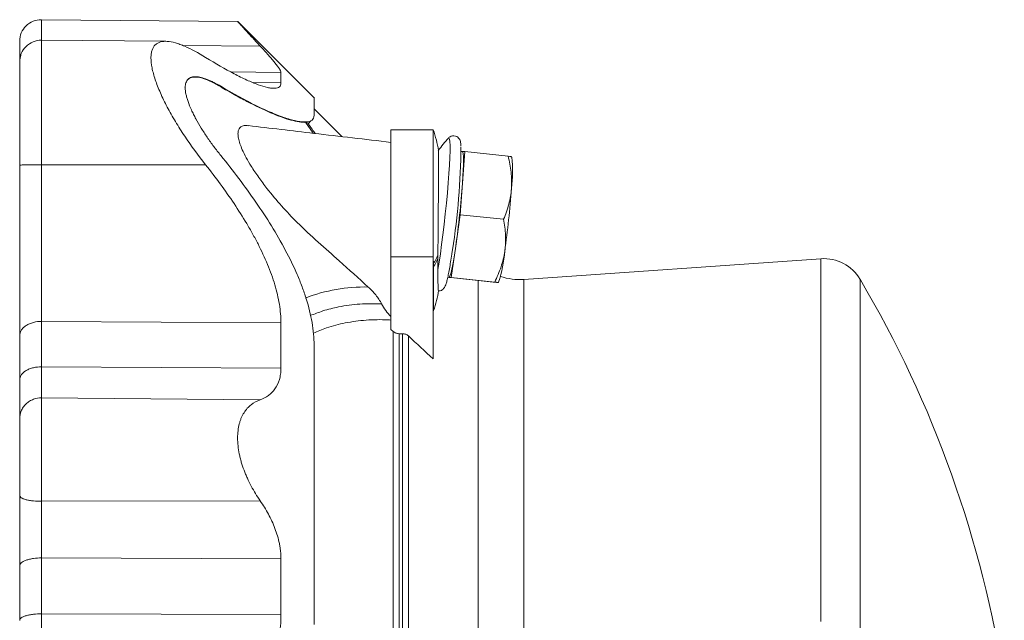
# Model space of a CAD drawing. Header units: millimetres. Extents: x 43 to 812, y -120 to 803.
# Tile 5 of 10: x 48 to 281, y 133 to 276. Entities that reach past the tile are written whole.
import ezdxf

# ---------------------------------------------------------------- set-up
doc = ezdxf.new("R2010")
doc.units = ezdxf.units.MM

msp = doc.modelspace()

# ---------------------------------------------------------------- linework, layer by layer
at = {"color": 7, "linetype": 'Continuous', "lineweight": 15}
for p, q in [((99.79, 275.2), (53.23, 275.6)), ((117.94, 257), (99.79, 275.15)), ((82.74, 270.47), (53.23, 270.73)), ((48.09, 265.94), (48.09, 266.09)), ((95.77, 259.8), (95.7, 259.72)), ((124.44, 247.87), (117.88, 254.44)), ((115.87, 251.26), (116.3, 251.07)), ((116.5, 250.93), (117.09, 251.65)), ((116.61, 251.06), (116.52, 250.71)), ((146.09, 249.5), (136.09, 249.5)), ((136.09, 249.5), (136.09, 219.35)), ((146.09, 249.5), (146.09, 219.35)), ((153.05, 244.33), (152.74, 244.36)), ((153.58, 244.3), (153.05, 244.33)), ((153.05, 236.83), (153.58, 244.3)), ((153.58, 244.3), (163.86, 243.2)), ((164.7, 243.12), (164.69, 243.13)), ((164.75, 243), (164.7, 243.12)), ((152.52, 229.35), (153.05, 236.83)), ((151.46, 221.91), (152.52, 229.35)), ((152.52, 229.35), (162.8, 228.26)), ((150.41, 214.47), (151.46, 221.91)), ((136.09, 219.35), (136.09, 202.16)), ((146.09, 219.35), (146.09, 217.63)), ((146.09, 217.63), (146.09, 216.81)), ((238.01, 218.91), (167.61, 213.99)), ((146.09, 216.81), (146.09, 215.39)), ((146.09, 215.39), (146.09, 195.15)), ((149.57, 214.53), (149.88, 214.49)), ((149.57, 214.51), (149.88, 214.49)), ((149.57, 214.5), (159.64, 213.43)), ((149.88, 214.49), (150.41, 214.47)), ((150.41, 214.47), (160.69, 213.37)), ((161.52, 213.23), (161.6, 213.33)), ((136.62, 201.68), (136.09, 202.16)), ((138.85, 201.13), (138.03, 201.13))]:
    msp.add_line(p, q, dxfattribs=at)
at = {"color": 8, "linetype": 'Continuous', "lineweight": 0}
for p, q in [((86.68, 269.45), (105.11, 269.34)), ((48.36, 267.2), (48.09, 266.09)), ((98.14, 263.2), (110.02, 263.1)), ((87.27, 259.4), (87.34, 259.47)), ((103.45, 260.68), (110.02, 260.62)), ((117.68, 248.67), (115.87, 251.26)), ((53.23, 241.19), (92.17, 241.18)), ((136.09, 219.35), (146.09, 219.35)), ((238.01, 132.85), (238.01, 218.91)), ((146.21, 215.77), (146.21, 206.63)), ((156.74, 213.74), (156.74, 92.62)), ((167.61, 213.99), (167.61, -58.75)), ((247.32, 214.02), (247.32, 130.94)), ((53.23, 204.03), (110.02, 203.7)), ((136.62, 100.43), (136.62, 201.68)), ((138.03, 201.13), (138.03, 100.49)), ((138.85, 100.49), (138.85, 201.13)), ((140.26, 200.59), (140.26, 100.54)), ((53.23, 193.27), (110.02, 192.96)), ((53.23, 185.9), (105.11, 185.46)), ((53.23, 161.37), (105.11, 161.49)), ((53.23, 147.94), (110.02, 147.75)), ((53.23, 134.69), (110.02, 134.54))]:
    msp.add_line(p, q, dxfattribs=at)
at = {"color": 8, "linetype": 'Continuous', "lineweight": 0, "flags": 128}
msp.add_lwpolyline([(147.21, 216.32), (147.51, 218.08), (147.81, 220.08), (148.12, 222.27), (148.42, 224.61), (148.72, 227.05), (148.99, 229.55), (149.25, 232.05), (149.48, 234.5), (149.68, 236.87), (149.84, 239.09), (149.97, 241.12), (150.05, 242.94), (150.1, 244.49), (150.1, 245.75), (150.05, 246.69), (149.97, 247.3), (149.84, 247.56), (149.71, 247.51)], dxfattribs=at)
at = {"color": 7, "linetype": 'Continuous', "lineweight": 15, "flags": 128}
for points in [[(153.05, 244.33), (153.15, 244.19), (153.23, 243.81), (153.28, 243.17), (153.29, 242.3), (153.28, 241.21), (153.23, 239.92), (153.15, 238.45), (153.05, 236.83)], [(151.46, 221.91), (151.23, 220.29), (150.99, 218.83), (150.76, 217.55), (150.55, 216.47), (150.35, 215.61), (150.17, 214.99), (150.01, 214.62), (149.88, 214.49)]]:
    msp.add_lwpolyline(points, dxfattribs=at)
at = {"color": 7, "linetype": 'Continuous', "lineweight": 15}
for centre, radius, start, end in [((53.18, 270.51), 5.09, 89.2679, 180), ((53.18, 265.64), 5.09, 89.399, 180), ((124.43, 241.3), 23.16, 8.0778, 20.7326), ((171.83, 227.24), 30, 137.4904, 144.7534), ((-11.75, 246.8), 164.46, 350.9795, 359.5287), ((134.48, 239.66), 30.45, 352.3177, 6.2873), ((-73.31, 253.31), 226.96, 352.0478, 355.8353), ((-61.69, 252.07), 226.95, 352.0478, 355.8354), ((132.1, 223.1), 31.07, 341.6729, 355.5186), ((238.71, 208.93), 10, 30.5694, 94), ((166.64, 227.95), 14, 250.8689, 274), ((16.39, 77.62), 268.2, 8.7148, 30.5694), ((124.43, 214.51), 23.16, 340.1171, 352.177), ((148.09, 205.95), 2, 160.1171, 180)]:
    msp.add_arc(centre, radius, start, end, dxfattribs=at)
at = {"color": 8, "linetype": 'Continuous', "lineweight": 0}
for centre, radius, start, end in [((140.01, 222.41), 7.69, 323.3371, 339.707), ((146.89, 217.38), 0.838, 147.9188, 162.0699), ((140.02, 221.61), 7.68, 323.5638, 339.577), ((146.78, 216.65), 0.704, 145.4389, 167.166), ((146.8, 215.38), 0.705, 146.1701, 179.1999)]:
    msp.add_arc(centre, radius, start, end, dxfattribs=at)
for points, knots in [([(53.23, 270.73), (53.23, 271.27), (53.23, 272.78), (53.23, 274.42), (53.23, 275.54), (53.23, 275.49), (53.23, 275.47)], [0, 0, 0, 0, 0.172547, 0.485123, 0.810948, 1, 1, 1, 1]), ([(53.23, 270.67), (53.23, 270.63), (53.23, 270.54), (53.23, 269.2), (53.23, 266.87), (53.23, 263.59), (53.23, 259.59), (53.23, 255.12), (53.23, 250.43), (53.23, 245.76), (53.23, 242.67), (53.23, 241.19)], [0, 0, 0, 0, 0.096504, 0.215536, 0.336675, 0.457814, 0.576846, 0.691876, 0.801381, 0.904294, 1, 1, 1, 1]), ([(53.23, 241.19), (52.63, 241.19), (51.98, 241.18), (51.03, 241.18), (50.72, 241.18), (50.13, 241.17), (49.85, 241.17), (49.35, 241.16), (49.13, 241.15), (48.74, 241.14), (48.58, 241.14), (48.21, 241.13), (48.09, 241.12), (48.09, 241.11)], [0, 0, 0, 0, 0.25, 0.25, 0.375, 0.375, 0.5, 0.5, 0.625, 0.625, 0.75, 0.75, 1, 1, 1, 1]), ([(53.23, 241.19), (53.23, 237.86), (53.23, 234.48), (53.23, 227.78), (53.23, 224.46), (53.23, 218.07), (53.23, 214.98), (53.23, 209.2), (53.23, 206.49), (53.23, 204.03)], [0, 0, 0, 0, 0.25, 0.25, 0.5, 0.5, 0.75, 0.75, 1, 1, 1, 1]), ([(146.18, 217.82), (146.19, 217.69), (146.19, 217.56), (146.19, 217.43), (146.2, 217.3), (146.2, 217.18), (146.2, 217.05)], [0, 0, 0, 0, 0.0004719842, 0.0004719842, 0.0004719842, 0.0009217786, 0.0009217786, 0.0009217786, 0.0009217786]), ([(115.87, 209.59), (118.22, 210.51), (120.63, 211.19), (125.58, 212.05), (128.12, 212.24), (130.72, 212.2)], [0, 0, 0, 0, 0.5, 0.5, 1, 1, 1, 1]), ([(133.9, 208.19), (132.16, 208.22), (128.68, 208.28), (124.07, 207.62), (120.17, 206.67), (117.98, 205.81), (116.99, 205.42)], [0, 0, 0, 0, 0.294247, 0.589751, 0.813469, 1, 1, 1, 1]), ([(136.09, 204.36), (135.87, 204.38), (133.89, 204.49), (130.23, 204.45), (125.37, 203.78), (121.19, 202.73), (118.74, 201.67), (117.72, 201.23)], [0, 0, 0, 0, 0.035136, 0.303764, 0.573543, 0.820719, 1, 1, 1, 1]), ([(53.23, 193.27), (52.63, 193.27), (51.98, 193.21), (51.03, 192.98), (50.72, 192.88), (50.13, 192.65), (49.85, 192.51), (49.35, 192.21), (49.13, 192.04), (48.74, 191.68), (48.58, 191.49), (48.21, 190.91), (48.09, 190.5), (48.09, 190.13)], [0, 0, 0, 0, 0.25, 0.25, 0.375, 0.375, 0.5, 0.5, 0.625, 0.625, 0.75, 0.75, 1, 1, 1, 1]), ([(53.23, 193.27), (53.23, 192.38), (53.23, 191.55), (53.23, 190), (53.23, 189.29), (53.23, 188.02), (53.23, 187.47), (53.23, 186.55), (53.23, 186.18), (53.23, 185.9)], [0, 0, 0, 0, 0.25, 0.25, 0.5, 0.5, 0.75, 0.75, 1, 1, 1, 1]), ([(53.23, 185.9), (52.63, 185.91), (51.98, 185.81), (51.03, 185.45), (50.72, 185.3), (50.13, 184.93), (49.85, 184.72), (49.35, 184.23), (49.13, 183.97), (48.74, 183.4), (48.58, 183.1), (48.21, 182.19), (48.09, 181.56), (48.09, 180.97)], [0, 0, 0, 0, 0.25, 0.25, 0.375, 0.375, 0.5, 0.5, 0.625, 0.625, 0.75, 0.75, 1, 1, 1, 1]), ([(53.23, 185.9), (53.23, 185.61), (53.23, 185.2), (53.23, 184.13), (53.23, 183.47), (53.23, 181.9), (53.23, 180.98), (53.23, 178.94), (53.23, 177.81), (53.23, 175.41), (53.23, 174.13), (53.23, 171.52), (53.23, 170.18), (53.23, 167.54), (53.23, 166.23), (53.23, 163.71), (53.23, 162.5), (53.23, 161.37)], [0, 0, 0, 0, 0.125, 0.125, 0.25, 0.25, 0.375, 0.375, 0.5, 0.5, 0.625, 0.625, 0.75, 0.75, 0.875, 0.875, 1, 1, 1, 1]), ([(53.23, 161.37), (52.63, 161.36), (51.98, 161.39), (51.03, 161.49), (50.72, 161.53), (50.13, 161.64), (49.85, 161.69), (49.35, 161.83), (49.13, 161.9), (48.74, 162.06), (48.58, 162.14), (48.21, 162.4), (48.09, 162.57), (48.09, 162.73)], [0, 0, 0, 0, 0.25, 0.25, 0.375, 0.375, 0.5, 0.5, 0.625, 0.625, 0.75, 0.75, 1, 1, 1, 1]), ([(53.23, 147.94), (53.23, 148.98), (53.23, 150.07), (53.23, 152.3), (53.23, 153.44), (53.23, 155.74), (53.23, 156.89), (53.23, 159.17), (53.23, 160.29), (53.23, 161.37)], [0, 0, 0, 0, 0.25, 0.25, 0.5, 0.5, 0.75, 0.75, 1, 1, 1, 1]), ([(53.23, 103.37), (53.23, 105.08), (53.23, 107.08), (53.23, 111.57), (53.23, 114.07), (53.23, 119.46), (53.23, 122.36), (53.23, 128.38), (53.23, 131.52), (53.23, 134.69)], [0, 0, 0, 0, 0.25, 0.25, 0.5, 0.5, 0.75, 0.75, 1, 1, 1, 1])]:
    msp.add_open_spline(points, degree=3, knots=knots, dxfattribs=at)
at = {"color": 7, "linetype": 'Continuous', "lineweight": 15}
for points, knots in [([(105.11, 269.34), (104.53, 269.97), (103.34, 271.25), (101.95, 272.77), (100.88, 273.95), (100.18, 274.73), (99.78, 275.16), (99.79, 275.15), (99.79, 275.15)], [0, 0, 0, 0, 0.196614, 0.397913, 0.561173, 0.728842, 0.892304, 1, 1, 1, 1]), ([(48.09, 270.41), (48.09, 270.44), (48.09, 270.52), (48.09, 269.76), (48.09, 268.3), (48.09, 266.81), (48.09, 266.09)], [0, 0, 0, 0, 0.1266, 0.432191, 0.725519, 1, 1, 1, 1]), ([(92.17, 266.65), (90.41, 267.74), (88.75, 268.64), (86.84, 269.47), (86.46, 269.62), (85.73, 269.88), (85.37, 270), (84.33, 270.3), (83.68, 270.42), (82.49, 270.5), (81.95, 270.46), (81.23, 270.26), (81.01, 270.17), (80.6, 269.94), (80.41, 269.8), (79.91, 269.32), (79.65, 268.9), (79.43, 268.25), (79.4, 268.12), (79.33, 267.83), (79.3, 267.68), (79.23, 267.22), (79.21, 266.89), (79.21, 265.83), (79.29, 265.04), (79.55, 263.74), (79.66, 263.28), (79.92, 262.34), (80.07, 261.85), (80.57, 260.36), (80.98, 259.32), (81.7, 257.69), (81.95, 257.13), (82.49, 256.02), (82.78, 255.46), (83.67, 253.76), (84.32, 252.61), (85.36, 250.87), (85.72, 250.29), (86.46, 249.13), (86.83, 248.55), (88.75, 245.68), (90.4, 243.41), (92.17, 241.18)], [0, 0, 0, 0, 0.125, 0.125, 0.15625, 0.15625, 0.1875, 0.1875, 0.25, 0.25, 0.3125, 0.3125, 0.34375, 0.34375, 0.375, 0.375, 0.4375, 0.4375, 0.453125, 0.453125, 0.46875, 0.46875, 0.5, 0.5, 0.5625, 0.5625, 0.59375, 0.59375, 0.625, 0.625, 0.6875, 0.6875, 0.71875, 0.71875, 0.75, 0.75, 0.8125, 0.8125, 0.84375, 0.84375, 0.875, 0.875, 1, 1, 1, 1]), ([(105.11, 269.34), (105.81, 268.58), (106.46, 267.87), (107.34, 266.87), (107.62, 266.55), (108.15, 265.93), (108.39, 265.64), (109.05, 264.81), (109.41, 264.34), (109.71, 263.86), (109.76, 263.76), (109.85, 263.6), (109.89, 263.52), (109.99, 263.3), (110.02, 263.19), (110.02, 263.1)], [0, 0, 0, 0, 0.25, 0.25, 0.375, 0.375, 0.5, 0.5, 0.75, 0.75, 0.8125, 0.8125, 0.875, 0.875, 1, 1, 1, 1]), ([(110.02, 260.62), (110.02, 260.21), (109.89, 259.9), (109.4, 259.48), (109.04, 259.36), (108.33, 259.32), (108.06, 259.33), (107.48, 259.39), (107.17, 259.44), (106.16, 259.67), (105.41, 259.89), (104.18, 260.34), (103.75, 260.51), (102.85, 260.88), (102.39, 261.08), (100.95, 261.73), (99.95, 262.23), (96.81, 263.87), (94.55, 265.17), (92.17, 266.65)], [0, 0, 0, 0, 0.125, 0.125, 0.25, 0.25, 0.3125, 0.3125, 0.375, 0.375, 0.5, 0.5, 0.5625, 0.5625, 0.625, 0.625, 0.75, 0.75, 1, 1, 1, 1]), ([(48.09, 241.11), (48.09, 242.34), (48.09, 244.9), (48.09, 248.78), (48.09, 252.67), (48.09, 256.39), (48.09, 259.71), (48.09, 262.44), (48.09, 264.37), (48.09, 265.48), (48.09, 265.56), (48.09, 265.59)], [0, 0, 0, 0, 0.0957067, 0.1986188, 0.3081238, 0.4231535, 0.5421857, 0.6633244, 0.7844636, 0.9034956, 1, 1, 1, 1]), ([(87.34, 259.47), (87.34, 259.93), (87.4, 260.33), (87.57, 260.83), (87.64, 260.98), (87.8, 261.26), (87.9, 261.39), (88.23, 261.71), (88.5, 261.86), (88.97, 262), (89.13, 262.04), (89.49, 262.08), (89.67, 262.08), (90.26, 262.06), (90.67, 262), (91.57, 261.77), (92.04, 261.62), (92.79, 261.32), (93.05, 261.21), (93.57, 260.98), (93.84, 260.85), (94.65, 260.44), (95.2, 260.13), (95.77, 259.8)], [0, 0, 0, 0, 0.125, 0.125, 0.1875, 0.1875, 0.25, 0.25, 0.375, 0.375, 0.4375, 0.4375, 0.5, 0.5, 0.625, 0.625, 0.75, 0.75, 0.8125, 0.8125, 0.875, 0.875, 1, 1, 1, 1]), ([(88.02, 261.48), (88.01, 261.47), (87.89, 261.41), (87.83, 261.27), (87.77, 261.13)], [0, 0, 0, 0, 0.041519, 1, 1, 1, 1]), ([(88.02, 261.5), (88, 261.48), (87.96, 261.44), (87.92, 261.39), (87.9, 261.38)], [0, 0, 0, 0, 0.58769, 1, 1, 1, 1]), ([(95.7, 259.72), (94.97, 260.13), (93.5, 260.95), (91.6, 261.71), (90.01, 262.04), (88.83, 262), (88.32, 261.66), (88.1, 261.52)], [0, 0, 0, 0, 0.227309, 0.454414, 0.653574, 0.852499, 1, 1, 1, 1]), ([(87.34, 259.47), (87.34, 259.02), (87.4, 258.51), (87.57, 257.68), (87.64, 257.4), (87.8, 256.8), (87.9, 256.49), (88.23, 255.54), (88.5, 254.87), (88.97, 253.85), (89.13, 253.5), (89.49, 252.79), (89.67, 252.43), (90.26, 251.36), (90.67, 250.64), (91.57, 249.18), (92.04, 248.45), (92.79, 247.35), (93.05, 246.98), (93.57, 246.25), (93.84, 245.89), (94.65, 244.81), (95.2, 244.09), (95.77, 243.38)], [0, 0, 0, 0, 0.125, 0.125, 0.1875, 0.1875, 0.25, 0.25, 0.375, 0.375, 0.4375, 0.4375, 0.5, 0.5, 0.625, 0.625, 0.75, 0.75, 0.8125, 0.8125, 0.875, 0.875, 1, 1, 1, 1]), ([(115.87, 251.26), (114.96, 251.21), (113.78, 251.4), (111.66, 251.99), (110.9, 252.24), (109.3, 252.82), (108.46, 253.15), (105.84, 254.27), (103.96, 255.17), (100.97, 256.73), (99.95, 257.28), (97.85, 258.46), (96.79, 259.07), (95.7, 259.72)], [0, 0, 0, 0, 0.25, 0.25, 0.375, 0.375, 0.5, 0.5, 0.75, 0.75, 0.875, 0.875, 1, 1, 1, 1]), ([(95.77, 259.8), (98.69, 258.06), (101.47, 256.54), (105.36, 254.62), (106.6, 254.05), (108.94, 253.06), (110.04, 252.64), (112.08, 251.96), (113.02, 251.7), (114.06, 251.5), (114.27, 251.46), (114.66, 251.4), (114.85, 251.38), (115.4, 251.33), (115.73, 251.33), (116.62, 251.39), (117.09, 251.54), (117.56, 251.93), (117.68, 252.09), (117.84, 252.47), (117.88, 252.69), (117.88, 252.94)], [0, 0, 0, 0, 0.25, 0.25, 0.375, 0.375, 0.5, 0.5, 0.625, 0.625, 0.65625, 0.65625, 0.6875, 0.6875, 0.75, 0.75, 0.875, 0.875, 0.9375, 0.9375, 1, 1, 1, 1]), ([(117.88, 256.94), (117.88, 256.98), (117.88, 257.1), (117.88, 256.43), (117.88, 255.16), (117.88, 253.68), (117.88, 252.94)], [0, 0, 0, 0, 0.120453, 0.414653, 0.708027, 1, 1, 1, 1]), ([(48.09, 255.08), (48.09, 255.09), (48.09, 255.21), (48.09, 255.68), (48.09, 256.13)], [0, 0, 0, 0, 0.027831, 1, 1, 1, 1]), ([(48.09, 255.08), (48.09, 255.09), (48.09, 255.21), (48.09, 255.68), (48.09, 256.13)], [0, 0, 0, 0, 0.027805, 1, 1, 1, 1]), ([(130.72, 212.2), (128.43, 214.26), (124.47, 217.84), (118.84, 222.81), (114.24, 227.07), (110.16, 231.38), (107.11, 235), (104.72, 238.19), (103.07, 240.65), (101.77, 242.87), (100.88, 244.66), (100.27, 246.21), (99.91, 247.5), (99.8, 248.6), (99.97, 249.71), (100.65, 250.37), (101.54, 250.57), (102.11, 250.47), (102.27, 250.44)], [0, 0, 0, 0, 0.158506, 0.274218, 0.389653, 0.477587, 0.565391, 0.619248, 0.673031, 0.713465, 0.753841, 0.78596, 0.818051, 0.850307, 0.882563, 0.941826, 0.983129, 1, 1, 1, 1]), ([(136.09, 246.51), (130.01, 247.22), (118.73, 248.54), (107.46, 249.87), (102.28, 250.48)], [0, 0, 0, 0, 0.539796, 1, 1, 1, 1]), ([(118.14, 248.61), (118.11, 248.66), (117.5, 249.52), (116.91, 250.34), (116.36, 251.12)], [0, 0, 0, 0, 0.0498452, 1, 1, 1, 1]), ([(152.7, 245.7), (152.68, 245.9), (152.66, 246.27), (152.58, 246.68), (152.45, 247.08), (152.18, 247.52), (151.71, 247.91), (151.03, 248.11), (150.37, 248), (149.92, 247.73), (149.77, 247.56), (149.71, 247.49)], [0, 0, 0, 0, 0.185822, 0.350576, 0.479255, 0.569751, 0.661562, 0.756249, 0.853517, 0.936273, 1, 1, 1, 1]), ([(95.77, 243.38), (98.69, 239.79), (101.47, 236.12), (105.36, 230.47), (106.6, 228.57), (108.94, 224.78), (110.04, 222.88), (112.08, 219.05), (113.02, 217.12), (114.06, 214.7), (114.27, 214.22), (114.66, 213.24), (114.85, 212.76), (115.4, 211.3), (115.73, 210.34), (116.62, 207.48), (117.09, 205.61), (117.56, 202.85), (117.68, 201.95), (117.84, 200.15), (117.88, 199.27), (117.88, 198.41)], [0, 0, 0, 0, 0.25, 0.25, 0.375, 0.375, 0.5, 0.5, 0.625, 0.625, 0.65625, 0.65625, 0.6875, 0.6875, 0.75, 0.75, 0.875, 0.875, 0.9375, 0.9375, 1, 1, 1, 1]), ([(147.36, 244.56), (147.36, 244.56), (147.37, 244.61), (147.37, 244.23), (147.38, 243.41), (147.38, 242.08), (147.38, 240.35), (147.37, 238.24), (147.36, 235.85), (147.34, 233.19), (147.32, 230.39), (147.3, 227.49), (147.28, 224.72), (147.25, 222.09), (147.23, 220.53), (147.23, 219.75)], [0, 0, 0, 0, 0.010762, 0.093546, 0.178724, 0.261595, 0.346867, 0.429769, 0.515077, 0.597935, 0.683201, 0.765966, 0.851136, 0.924731, 1, 1, 1, 1]), ([(163.86, 243.2), (164.18, 241.94), (164.43, 240.67), (164.71, 238.14), (164.75, 236.86), (164.66, 235.59)], [0, 0, 0, 0, 0.5, 0.5, 1, 1, 1, 1]), ([(164.65, 243.1), (164.64, 243.1), (164.62, 243.11), (164.14, 243.17), (163.86, 243.2)], [0, 0, 0, 0, 0.422514, 1, 1, 1, 1]), ([(48.09, 200.61), (48.09, 203.29), (48.09, 206.24), (48.09, 212.54), (48.09, 215.9), (48.09, 222.88), (48.09, 226.49), (48.09, 233.79), (48.09, 237.48), (48.09, 241.11)], [0, 0, 0, 0, 0.25, 0.25, 0.5, 0.5, 0.75, 0.75, 1, 1, 1, 1]), ([(110.02, 203.7), (110.02, 205.12), (109.89, 206.59), (109.4, 209.61), (109.04, 211.15), (108.33, 213.53), (108.06, 214.33), (107.48, 215.95), (107.17, 216.75), (106.16, 219.18), (105.41, 220.79), (104.18, 223.21), (103.75, 224.01), (102.85, 225.62), (102.39, 226.43), (100.95, 228.84), (99.95, 230.42), (96.81, 235.12), (94.55, 238.18), (92.17, 241.18)], [0, 0, 0, 0, 0.125, 0.125, 0.25, 0.25, 0.3125, 0.3125, 0.375, 0.375, 0.5, 0.5, 0.5625, 0.5625, 0.625, 0.625, 0.75, 0.75, 1, 1, 1, 1]), ([(164.66, 235.59), (164.62, 234.96), (164.54, 234.32), (164.33, 233.08), (164.19, 232.46), (163.71, 230.63), (163.29, 229.44), (162.8, 228.26)], [0, 0, 0, 0, 0.25, 0.25, 0.5, 0.5, 1, 1, 1, 1]), ([(163.08, 220.68), (163.17, 221.31), (163.23, 221.94), (163.28, 223.22), (163.28, 223.86), (163.19, 225.76), (163.03, 227.01), (162.8, 228.26)], [0, 0, 0, 0, 0.25, 0.25, 0.5, 0.5, 1, 1, 1, 1]), ([(147.36, 211.29), (147.5, 211.29), (147.85, 211.27), (148.3, 211.53), (148.63, 211.84), (148.84, 212.15), (149.03, 212.52), (149.21, 213.06), (149.44, 213.88), (149.69, 215.03), (149.96, 216.44), (150.24, 218.11), (150.48, 219.64), (150.62, 220.63), (150.67, 220.96)], [0, 0, 0, 0, 0.027465, 0.0664, 0.104457, 0.147941, 0.206667, 0.304237, 0.432759, 0.555686, 0.685365, 0.812498, 0.938562, 1, 1, 1, 1]), ([(160.69, 213.37), (161.27, 214.54), (161.78, 215.75), (162.6, 218.18), (162.9, 219.42), (163.08, 220.68)], [0, 0, 0, 0, 0.5, 0.5, 1, 1, 1, 1]), ([(147.36, 211.29), (147.35, 211.31), (147.32, 211.35), (147.29, 211.91), (147.26, 212.77), (147.22, 213.93), (147.22, 215.49), (147.21, 216.32)], [0, 0, 0, 0, 0.189178, 0.430575, 0.499838, 0.734921, 1, 1, 1, 1]), ([(161.49, 213.26), (161.45, 213.26), (161.37, 213.27), (161.16, 213.28), (161.03, 213.3), (160.55, 213.34), (160.13, 213.38), (159.64, 213.43)], [0, 0, 0, 0, 0.25, 0.25, 0.5, 0.5, 1, 1, 1, 1]), ([(160.69, 213.37), (160.99, 213.34), (161.48, 213.28), (161.47, 213.27), (161.46, 213.27)], [0, 0, 0, 0, 0.6015806, 1, 1, 1, 1]), ([(130.72, 212.2), (131.37, 211.61), (131.96, 210.98), (133.03, 209.65), (133.5, 208.94), (133.9, 208.19)], [0, 0, 0, 0, 0.5, 0.5, 1, 1, 1, 1]), ([(133.9, 208.19), (134.18, 207.65), (134.51, 207.13), (135.25, 206.12), (135.66, 205.64), (136.09, 205.18)], [0, 0, 0, 0, 0.5, 0.5, 1, 1, 1, 1]), ([(53.23, 204.03), (52.63, 204.04), (51.98, 203.97), (51.03, 203.72), (50.72, 203.61), (50.13, 203.36), (49.85, 203.21), (49.35, 202.87), (49.13, 202.69), (48.74, 202.29), (48.58, 202.09), (48.21, 201.45), (48.09, 201.01), (48.09, 200.61)], [0, 0, 0, 0, 0.25, 0.25, 0.375, 0.375, 0.5, 0.5, 0.625, 0.625, 0.75, 0.75, 1, 1, 1, 1]), ([(136.62, 201.68), (136.71, 201.59), (136.81, 201.52), (137.02, 201.38), (137.14, 201.32), (137.38, 201.23), (137.51, 201.19), (137.76, 201.15), (137.9, 201.13), (138.03, 201.13)], [0, 0, 0, 0, 0.25, 0.25, 0.5, 0.5, 0.75, 0.75, 1, 1, 1, 1]), ([(138.85, 201.13), (138.98, 201.13), (139.11, 201.12), (139.37, 201.07), (139.49, 201.04), (139.74, 200.94), (139.85, 200.89), (140.07, 200.75), (140.17, 200.67), (140.26, 200.59)], [0, 0, 0, 0, 0.25, 0.25, 0.5, 0.5, 0.75, 0.75, 1, 1, 1, 1]), ([(117.88, 132.15), (117.88, 138.23), (117.88, 144.23), (117.88, 156), (117.88, 161.76), (117.88, 172.93), (117.88, 178.34), (117.88, 188.72), (117.88, 193.69), (117.88, 198.41)], [0, 0, 0, 0, 0.25, 0.25, 0.5, 0.5, 0.75, 0.75, 1, 1, 1, 1]), ([(105.11, 185.46), (105.81, 185.72), (106.46, 186.06), (107.34, 186.7), (107.62, 186.93), (108.15, 187.46), (108.39, 187.75), (109.05, 188.68), (109.41, 189.4), (109.71, 190.43), (109.76, 190.64), (109.85, 191.08), (109.89, 191.3), (109.99, 191.99), (110.02, 192.46), (110.02, 192.96)], [0, 0, 0, 0, 0.25, 0.25, 0.375, 0.375, 0.5, 0.5, 0.75, 0.75, 0.8125, 0.8125, 0.875, 0.875, 1, 1, 1, 1]), ([(48.09, 180.97), (48.09, 181.32), (48.09, 181.78), (48.09, 182.93), (48.09, 183.61), (48.09, 185.18), (48.09, 186.06), (48.09, 187.99), (48.09, 189.04), (48.09, 190.13)], [0, 0, 0, 0, 0.25, 0.25, 0.5, 0.5, 0.75, 0.75, 1, 1, 1, 1]), ([(105.11, 161.49), (104.34, 162.6), (103.63, 163.76), (102.66, 165.57), (102.36, 166.19), (101.92, 167.14), (101.79, 167.46), (101.52, 168.1), (101.39, 168.42), (101.03, 169.38), (100.82, 170.03), (100.54, 171), (100.45, 171.33), (100.29, 171.98), (100.21, 172.31), (99.88, 173.94), (99.75, 175.19), (99.75, 176.98), (99.78, 177.57), (99.91, 178.68), (100.01, 179.21), (100.21, 179.97), (100.28, 180.21), (100.44, 180.68), (100.53, 180.92), (100.81, 181.59), (101.03, 182), (101.51, 182.76), (101.77, 183.11), (102.34, 183.74), (102.65, 184.03), (103.63, 184.8), (104.34, 185.18), (105.11, 185.46)], [0, 0, 0, 0, 0.125, 0.125, 0.1875, 0.1875, 0.21875, 0.21875, 0.25, 0.25, 0.3125, 0.3125, 0.34375, 0.34375, 0.375, 0.375, 0.5, 0.5, 0.5625, 0.5625, 0.625, 0.625, 0.65625, 0.65625, 0.6875, 0.6875, 0.75, 0.75, 0.8125, 0.8125, 0.875, 0.875, 1, 1, 1, 1]), ([(48.09, 180.97), (48.09, 180.76), (48.09, 180.45), (48.09, 179.66), (48.09, 179.17), (48.09, 178), (48.09, 177.32), (48.09, 175.8), (48.09, 174.96), (48.09, 173.17), (48.09, 172.22), (48.09, 170.28), (48.09, 169.29), (48.09, 167.32), (48.09, 166.35), (48.09, 164.48), (48.09, 163.58), (48.09, 162.73)], [0, 0, 0, 0, 0.125, 0.125, 0.25, 0.25, 0.375, 0.375, 0.5, 0.5, 0.625, 0.625, 0.75, 0.75, 0.875, 0.875, 1, 1, 1, 1]), ([(48.09, 162.73), (48.09, 161.39), (48.09, 160), (48.09, 157.17), (48.09, 155.74), (48.09, 152.88), (48.09, 151.45), (48.09, 148.68), (48.09, 147.33), (48.09, 146.03)], [0, 0, 0, 0, 0.25, 0.25, 0.5, 0.5, 0.75, 0.75, 1, 1, 1, 1]), ([(105.11, 161.49), (105.81, 160.48), (106.46, 159.43), (107.34, 157.79), (107.62, 157.23), (108.15, 156.09), (108.39, 155.51), (109.05, 153.75), (109.41, 152.56), (109.71, 151.05), (109.76, 150.74), (109.85, 150.14), (109.89, 149.83), (109.99, 148.94), (110.02, 148.34), (110.02, 147.75)], [0, 0, 0, 0, 0.25, 0.25, 0.375, 0.375, 0.5, 0.5, 0.75, 0.75, 0.8125, 0.8125, 0.875, 0.875, 1, 1, 1, 1]), ([(53.23, 147.94), (52.63, 147.94), (51.98, 147.9), (51.03, 147.77), (50.72, 147.71), (50.13, 147.56), (49.85, 147.48), (49.35, 147.29), (49.13, 147.19), (48.74, 146.97), (48.58, 146.86), (48.21, 146.5), (48.09, 146.26), (48.09, 146.03)], [0, 0, 0, 0, 0.25, 0.25, 0.375, 0.375, 0.5, 0.5, 0.625, 0.625, 0.75, 0.75, 1, 1, 1, 1]), ([(53.23, 134.69), (52.63, 134.69), (51.98, 134.66), (51.03, 134.55), (50.72, 134.5), (50.13, 134.39), (49.85, 134.32), (49.35, 134.17), (49.13, 134.08), (48.74, 133.91), (48.58, 133.81), (48.21, 133.53), (48.09, 133.33), (48.09, 133.14)], [0, 0, 0, 0, 0.25, 0.25, 0.375, 0.375, 0.5, 0.5, 0.625, 0.625, 0.75, 0.75, 1, 1, 1, 1]), ([(110.02, 134.54), (110.02, 132.7), (109.89, 130.93), (109.4, 127.49), (109.04, 125.83), (108.33, 123.41), (108.06, 122.62), (107.48, 121.06), (107.17, 120.31), (106.16, 118.1), (105.41, 116.72), (104.18, 114.75), (103.75, 114.11), (102.85, 112.87), (102.39, 112.27), (100.95, 110.51), (99.95, 109.42), (96.81, 106.36), (94.55, 104.61), (92.17, 103.08)], [0, 0, 0, 0, 0.125, 0.125, 0.25, 0.25, 0.3125, 0.3125, 0.375, 0.375, 0.5, 0.5, 0.5625, 0.5625, 0.625, 0.625, 0.75, 0.75, 1, 1, 1, 1])]:
    msp.add_open_spline(points, degree=3, knots=knots, dxfattribs=at)
for points in [[(110.02, 260.62), (110.02, 261.62), (110.02, 262.45), (110.02, 263.1)], [(147.22, 218.93), (147.22, 219.2), (147.22, 219.47), (147.23, 219.75)], [(147.21, 216.32), (147.21, 217.13), (147.22, 218.01), (147.22, 218.93)], [(110.02, 203.7), (110.02, 200.24), (110.02, 196.65), (110.02, 192.96)], [(48.09, 200.61), (48.09, 197.23), (48.09, 193.73), (48.09, 190.13)], [(146.09, 195.15), (144.15, 196.96), (142.21, 198.78), (140.26, 200.59)], [(110.02, 134.54), (110.02, 139), (110.02, 143.41), (110.02, 147.75)], [(48.09, 133.14), (48.09, 137.5), (48.09, 141.8), (48.09, 146.03)]]:
    msp.add_open_spline(points, degree=3, dxfattribs=at)
at = {"color": 8, "linetype": 'Continuous', "lineweight": 0}
for points in [[(146.18, 217.82), (146.16, 218.33), (146.13, 218.84), (146.09, 219.35)], [(146.2, 217.05), (146.21, 216.62), (146.21, 216.19), (146.21, 215.77)], [(53.23, 204.03), (53.23, 200.56), (53.23, 196.97), (53.23, 193.27)], [(53.23, 134.69), (53.23, 139.16), (53.23, 143.59), (53.23, 147.94)]]:
    msp.add_open_spline(points, degree=3, dxfattribs=at)

doc.saveas('drawing.dxf')
